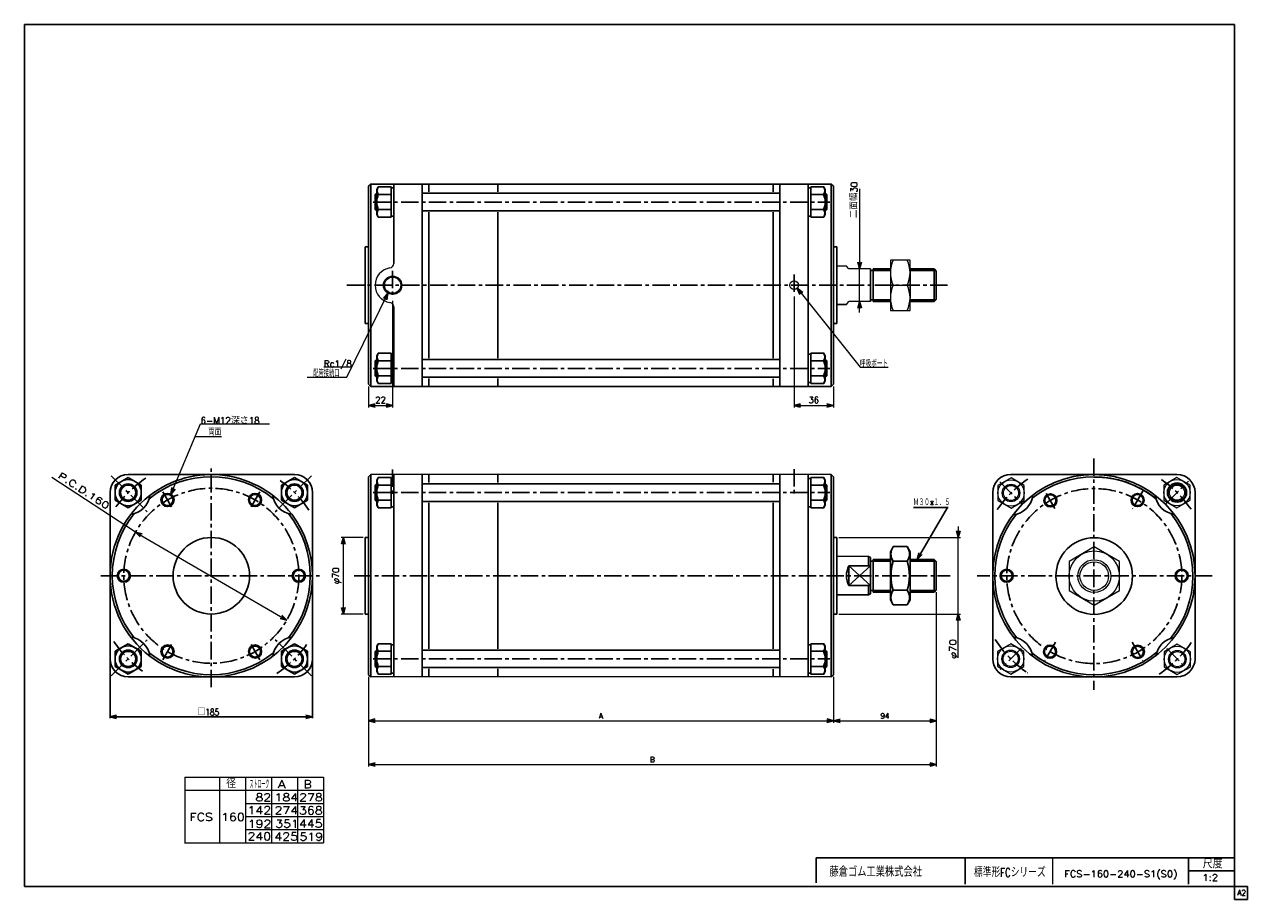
# Model space of a CAD drawing. Header units: millimetres. Extents: x -544 to 574, y -400 to 400.
import ezdxf
from ezdxf.enums import TextEntityAlignment as Align

# ---------------------------------------------------------------- set-up
doc = ezdxf.new("R2010")
doc.units = ezdxf.units.MM
doc.header["$LTSCALE"] = 0.5
doc.linetypes.add('CENTER', pattern=[50.8, 31.75, -6.35, 6.35, -6.35])
doc.layers.add('ZUWAKU', color=7, linetype='Continuous')
doc.styles.add('FdaStyle0', font='txt.shx', dxfattribs={"width": 0.9375, "bigfont": 'bigfont'})
doc.dimstyles.new('DaDimRotatedStyle', dxfattribs={"dimtxt": 6, "dimasz": 6.000004, "dimexe": 2, "dimexo": 2, "dimgap": 2, "dimtad": 3, "dimdsep": 46, "dimtxsty": 'FdaStyle0', "dimblk1": 'OPEN30', "dimblk2": 'OPEN30', "dimsah": 1, "dimcen": 0.09, "dimclrd": 4, "dimclre": 4, "dimclrt": 4, "dimadec": 0, "dimazin": 2, "dimtfac": 1, "dimtdec": 4, "dimtmove": 0, "dimatfit": 0, "dimfxl": 1, "dimarcsym": 0})

# ---------------------------------------------------------------- blocks, each defined once
blk = doc.blocks.new('_OPEN30')
at = {"color": 0, "linetype": 'ByBlock', "lineweight": -2}
for p, q in [((-1, 0.267949), (0, 0)), ((0, 0), (-1, -0.267949)), ((0, 0), (-1, 0))]:
    blk.add_line(p, q, dxfattribs=at)
blk = doc.blocks.new('DC_GROUP_Φ160_1')
at = {"color": 4, "linetype": 'Continuous', "lineweight": 25}
for p, q in [((250.1, -77.4), (247.5, -82)), ((250.1, -77.4), (262.9, -77.4)), ((262.9, -77.4), (265.5, -82)), ((247.5, -126), (247.5, -82)), ((265.5, -126), (265.5, -82)), ((250.1, -90.7), (262.9, -90.7)), ((250.1, -117.3), (262.9, -117.3)), ((250.1, -130.6), (247.5, -126)), ((250.1, -130.6), (262.9, -130.6)), ((262.9, -130.6), (265.5, -126))]:
    blk.add_line(p, q, dxfattribs=at)
for centre, radius, start, end in [((259.8, -84.1), 11.8, 145.6111, 214.3889), ((253.2, -84.1), 11.8, 325.6111, 34.3889), ((292, -104), 43.9, 162.4111, 197.5889), ((221, -104), 43.9, 342.4111, 17.5889), ((259.8, -123.9), 11.8, 145.6111, 214.3889), ((253.2, -123.9), 11.8, 325.6111, 34.3889)]:
    blk.add_arc(centre, radius, start, end, dxfattribs=at)
blk = doc.blocks.new('DC_GROUP_Φ160_2')
at = {"color": 4, "linetype": 'Continuous', "lineweight": 25}
for radius in [6, 5.1]:
    blk.add_circle((513.8, -104), radius, dxfattribs=at)
blk = doc.blocks.new('DC_GROUP_Φ160_3')
at = {"color": 4, "linetype": 'Continuous', "lineweight": 25}
for radius in [6, 5.1]:
    blk.add_circle((473.7, -173.6), radius, dxfattribs=at)
blk = doc.blocks.new('DC_GROUP_Φ160_4')
at = {"color": 4, "linetype": 'Continuous', "lineweight": 25}
for radius in [6, 5.1]:
    blk.add_circle((393.5, -173.4), radius, dxfattribs=at)
blk = doc.blocks.new('DC_GROUP_Φ160_5')
at = {"color": 4, "linetype": 'Continuous', "lineweight": 25}
for radius in [6, 5.1]:
    blk.add_circle((353.8, -104), radius, dxfattribs=at)
blk = doc.blocks.new('DC_GROUP_Φ160_6')
at = {"color": 4, "linetype": 'Continuous', "lineweight": 25}
for radius in [6, 5.1]:
    blk.add_circle((393.8, -35.1), radius, dxfattribs=at)
blk = doc.blocks.new('DC_GROUP_Φ160_7')
at = {"color": 4, "linetype": 'Continuous', "lineweight": 25}
for radius in [6, 5.1]:
    blk.add_circle((473.5, -34.8), radius, dxfattribs=at)
blk = doc.blocks.new('DC_GROUP_Φ160_8')
at = {"color": 4, "linetype": 'Continuous', "lineweight": 13}
for p, q in [((357.8, -14.5), (345.8, -21.4)), ((345.8, -21.4), (345.8, -35.2)), ((369.8, -21.4), (357.8, -14.5)), ((369.8, -35.2), (369.8, -21.4)), ((345.8, -35.2), (357.8, -42.2)), ((357.8, -42.2), (369.8, -35.2))]:
    blk.add_line(p, q, dxfattribs=at)
for radius in [12, 8, 6.92]:
    blk.add_circle((357.8, -28.3), radius, dxfattribs=at)
blk = doc.blocks.new('DC_GROUP_Φ160_9')
at = {"color": 4, "linetype": 'Continuous', "lineweight": 13}
for p, q in [((509.5, -14.2), (497.5, -21.1)), ((497.5, -21.1), (497.5, -35)), ((521.5, -21.1), (509.5, -14.2)), ((521.5, -35), (521.5, -21.1)), ((497.5, -35), (509.5, -41.9)), ((509.5, -41.9), (521.5, -35))]:
    blk.add_line(p, q, dxfattribs=at)
for radius in [12, 8, 6.92]:
    blk.add_circle((509.5, -28), radius, dxfattribs=at)
blk = doc.blocks.new('DC_GROUP_Φ160_10')
at = {"color": 4, "linetype": 'Continuous', "lineweight": 13}
for p, q in [((509.8, -166.5), (497.8, -173.4)), ((521.8, -173.4), (509.8, -166.5)), ((497.8, -173.4), (497.8, -187.2)), ((521.8, -187.2), (521.8, -173.4)), ((497.8, -187.2), (509.8, -194.2)), ((509.8, -194.2), (521.8, -187.2))]:
    blk.add_line(p, q, dxfattribs=at)
for radius in [12, 8, 6.92]:
    blk.add_circle((509.8, -180.3), radius, dxfattribs=at)
blk = doc.blocks.new('DC_GROUP_Φ160_11')
at = {"color": 4, "linetype": 'Continuous', "lineweight": 13}
for p, q in [((357.5, -166.2), (345.5, -173.1)), ((369.5, -173.1), (357.5, -166.2)), ((345.5, -173.1), (345.5, -187)), ((369.5, -187), (369.5, -173.1)), ((345.5, -187), (357.5, -193.9)), ((357.5, -193.9), (369.5, -187))]:
    blk.add_line(p, q, dxfattribs=at)
for radius in [12, 8, 6.92]:
    blk.add_circle((357.5, -180), radius, dxfattribs=at)
blk = doc.blocks.new('DC_GROUP_Φ160_12')
at = {"color": 4, "linetype": 'Continuous', "lineweight": 13}
for p, q in [((265.5, 184.6), (247.5, 184.6)), ((247.5, 184.6), (247.5, 138.6)), ((265.5, 138.6), (265.5, 184.6)), ((250.1, 161.6), (262.9, 161.6)), ((247.5, 138.6), (265.5, 138.6))]:
    blk.add_line(p, q, dxfattribs=at)
for centre, start, end in [((273.9, 173.1), 154.1759, 205.8241), ((239.1, 173.1), 334.1759, 25.8241), ((273.9, 150.1), 154.1759, 205.8241), ((239.1, 150.1), 334.1759, 25.8241)]:
    blk.add_arc(centre, 26.4, start, end, dxfattribs=at)
blk = doc.blocks.new('DC_GROUP_Φ160_13')
at = {"color": 4, "linetype": 'Continuous', "lineweight": 13}
for p, q in [((433.9, -77.7), (410.9, -91)), ((456.9, -91), (433.9, -77.7)), ((410.9, -91), (410.9, -117.6)), ((456.9, -117.6), (456.9, -91)), ((410.9, -117.6), (433.9, -130.8)), ((433.9, -130.8), (456.9, -117.6))]:
    blk.add_line(p, q, dxfattribs=at)
for radius in [23, 15, 13.1]:
    blk.add_circle((433.9, -104.3), radius, dxfattribs=at)
blk = doc.blocks.new('*D14')
at = {"color": 4, "linetype": 'Continuous', "lineweight": 13}
for p, q in [((-234.5, -69), (-254.5, -69)), ((-252.5, -139), (-252.5, -69)), ((-234.5, -139), (-254.5, -139))]:
    blk.add_line(p, q, dxfattribs=at)
at = {"color": 4, "xscale": 6.000005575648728, "yscale": 5.999978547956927}
for p, rotation in [((-252.5, -69), 90), ((-252.5, -139), 270)]:
    blk.add_blockref('_OPEN30', p, dxfattribs=dict(at, rotation=rotation))
at = {"color": 4, "insert": (-254.5, -104), "char_height": 6, "width": 30, "attachment_point": 8, "rotation": 90, "style": 'FdaStyle0'}
blk.add_mtext('\\T1.00;φ70', dxfattribs=at)
blk = doc.blocks.new('DC_GROUP_Φ160_14')
at = {"color": 4, "linetype": 'Continuous', "lineweight": 13}
for p, q in [((309.6, -59), (309.6, -69)), ((200.5, -69), (282.6, -69)), ((284.6, -69), (311.6, -69)), ((309.6, -139), (309.6, -69)), ((200.5, -139), (311.6, -139)), ((309.6, -179), (309.6, -139))]:
    blk.add_line(p, q, dxfattribs=at)
at = {"color": 4, "xscale": 6.000005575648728, "yscale": 5.999978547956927}
for p, rotation in [((309.6, -69), 270), ((309.6, -139), 90)]:
    blk.add_blockref('_OPEN30', p, dxfattribs=dict(at, rotation=rotation))
at = {"color": 4, "style": 'FdaStyle0', "width": 0.9375}
blk.add_text('φ70', height=6, rotation=90, dxfattribs=at).set_placement((307.6, -180), (307.6, -162), align=Align.FIT)
blk = doc.blocks.new('DA_IMAGEDIMGROUP_1')
at = {"color": 4, "linetype": 'Continuous', "lineweight": 13}
for p, q in [((219.4, 249.8), (219.4, 176.6)), ((219.4, 146.6), (219.4, 176.6)), ((219.4, 136.6), (219.4, 146.6))]:
    blk.add_line(p, q, dxfattribs=at)
at = {"color": 4, "xscale": 6.000005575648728, "yscale": 5.999978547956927}
for p, rotation in [((219.4, 176.6), 270), ((219.4, 146.6), 90)]:
    blk.add_blockref('_OPEN30', p, dxfattribs=dict(at, rotation=rotation))
at = {"color": 4, "insert": (217.4, 222.8), "char_height": 6, "width": 37.5, "attachment_point": 7, "rotation": 90, "style": 'FdaStyle0'}
blk.add_mtext('\\T1.00;二面幅30', dxfattribs=at)
blk = doc.blocks.new('DC_GROUP_Φ160_15')
at = {"color": 4, "linetype": 'Continuous', "lineweight": 13}
for p, q in [((-410.1, -29.6), (-383, 34.9)), ((-383, 34.9), (-320, 34.9))]:
    blk.add_line(p, q, dxfattribs=at)
at = {"color": 4, "xscale": 6.000005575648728, "yscale": 5.999978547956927, "rotation": 247.196521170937}
blk.add_blockref('_OPEN30', (-410.1, -29.6), dxfattribs=at)
at = {"color": 4, "style": 'FdaStyle0', "width": 0.957447}
blk.add_text('6-M12深さ18', height=6, dxfattribs=at).set_placement((-383, 34.9), (-329, 34.9), align=Align.FIT)
blk = doc.blocks.new('*D18')
at = {"color": 4, "linetype": 'Continuous', "lineweight": 13}
for p, q in [((-229.5, -196.5), (-229.5, -238.5)), ((195.5, -196.5), (195.5, -238.5)), ((-229.5, -236.5), (195.5, -236.5))]:
    blk.add_line(p, q, dxfattribs=at)
at = {"color": 4, "xscale": 6.000005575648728, "yscale": 5.999978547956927}
for p, rotation in [((-229.5, -236.5), 180), ((195.5, -236.5), 360)]:
    blk.add_blockref('_OPEN30', p, dxfattribs=dict(at, rotation=rotation))
at = {"color": 4, "insert": (-17, -234.5), "char_height": 5, "width": 12.5, "attachment_point": 8, "style": 'FdaStyle0'}
blk.add_mtext('\\T1.00;A', dxfattribs=at)
blk = doc.blocks.new('*D19')
at = {"color": 4, "linetype": 'Continuous', "lineweight": 13}
for p, q in [((289.5, -119), (289.5, -278.5)), ((-229.5, -196.5), (-229.5, -278.5)), ((-229.5, -276.5), (289.5, -276.5))]:
    blk.add_line(p, q, dxfattribs=at)
at = {"color": 4, "xscale": 6.000005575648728, "yscale": 5.999978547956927}
for p, rotation in [((-229.5, -276.5), 180), ((289.5, -276.5), 360)]:
    blk.add_blockref('_OPEN30', p, dxfattribs=dict(at, rotation=rotation))
at = {"color": 4, "insert": (30, -274.5), "char_height": 5, "width": 12.5, "attachment_point": 8, "style": 'FdaStyle0'}
blk.add_mtext('\\T1.00;B', dxfattribs=at)
blk = doc.blocks.new('*D20')
at = {"color": 4, "linetype": 'Continuous', "lineweight": 13}
for p, q in [((289.5, -119), (289.5, -238.6)), ((195.5, -196.5), (195.5, -238.6)), ((195.5, -236.6), (289.5, -236.6))]:
    blk.add_line(p, q, dxfattribs=at)
at = {"color": 4, "xscale": 6.000005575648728, "yscale": 5.999978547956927}
for p, rotation in [((195.5, -236.6), 180), ((289.5, -236.6), 360)]:
    blk.add_blockref('_OPEN30', p, dxfattribs=dict(at, rotation=rotation))
at = {"color": 4, "insert": (242.5, -234.6), "char_height": 5, "width": 18.75, "attachment_point": 8, "style": 'FdaStyle0'}
blk.add_mtext('\\T1.00;94', dxfattribs=at)
blk = doc.blocks.new('*D21')
at = {"color": 4, "linetype": 'Continuous', "lineweight": 13}
for p, q in [((-207.5, 147.4), (-207.5, 49.7)), ((-229.5, 69.1), (-229.5, 49.7)), ((-229.5, 51.7), (-207.5, 51.7))]:
    blk.add_line(p, q, dxfattribs=at)
at = {"color": 4, "xscale": 6.000005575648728, "yscale": 5.999978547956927}
for p, rotation in [((-229.5, 51.7), 180), ((-207.5, 51.7), 360)]:
    blk.add_blockref('_OPEN30', p, dxfattribs=dict(at, rotation=rotation))
at = {"color": 4, "insert": (-218.5, 53.7), "char_height": 6, "width": 19.5, "attachment_point": 8, "style": 'FdaStyle0'}
blk.add_mtext('\\T1.00;22', dxfattribs=at)
blk = doc.blocks.new('*D22')
at = {"color": 4, "linetype": 'Continuous', "lineweight": 13}
for p, q in [((159.5, 151.3), (159.5, 49.7)), ((195.5, 69.1), (195.5, 49.7)), ((159.5, 51.7), (195.5, 51.7))]:
    blk.add_line(p, q, dxfattribs=at)
at = {"color": 4, "xscale": 6.000005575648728, "yscale": 5.999978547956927}
for p, rotation in [((159.5, 51.7), 180), ((195.5, 51.7), 360)]:
    blk.add_blockref('_OPEN30', p, dxfattribs=dict(at, rotation=rotation))
at = {"color": 4, "insert": (177.5, 53.7), "char_height": 6, "width": 19.5, "attachment_point": 8, "style": 'FdaStyle0'}
blk.add_mtext('\\T1.00;36', dxfattribs=at)
blk = doc.blocks.new('DC_GROUP_Φ160_16')
at = {"color": 4, "linetype": 'Continuous', "lineweight": 13}
for p, q in [((162.4, 158.8), (219.8, 86.8)), ((219.8, 86.8), (245.4, 86.8))]:
    blk.add_line(p, q, dxfattribs=at)
at = {"color": 4, "xscale": 6.000005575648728, "yscale": 5.999978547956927, "rotation": 128.5427495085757}
blk.add_blockref('_OPEN30', (162.4, 158.8), dxfattribs=at)
at = {"color": 4, "style": 'FdaStyle0', "width": 0.680851}
blk.add_text('呼吸ポート', height=6, dxfattribs=at).set_placement((219.8, 86.8), (245.4, 86.8), align=Align.FIT)
blk = doc.blocks.new('DC_GROUP_Φ160_17')
at = {"color": 4, "linetype": 'Continuous', "lineweight": 13}
for p, q in [((-211.7, 154.3), (-249.5, 77.2)), ((-244.8, 86.8), (-270.4, 86.8))]:
    blk.add_line(p, q, dxfattribs=at)
at = {"color": 4, "xscale": 6.000005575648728, "yscale": 5.999978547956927, "rotation": 63.88957884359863}
blk.add_blockref('_OPEN30', (-211.7, 154.3), dxfattribs=at)
at = {"color": 4, "style": 'FdaStyle0', "width": 0.810127}
blk.add_text('Rc1/8', height=6, dxfattribs=at).set_placement((-270.4, 86.8), (-244.8, 86.8), align=Align.FIT)

msp = doc.modelspace()

# ---------------------------------------------------------------- linework, layer by layer
at = {"color": 4, "linetype": 'Continuous', "lineweight": 25}
for p, q in [((-229.496, 252.126), (-227.496, 254.126)), ((-229.496, 161.612), (-229.496, 252.126)), ((-227.496, 161.612), (-227.496, 254.126)), ((-227.496, 254.126), (193.504, 254.126)), ((-220.535, 251.483), (-221.896, 249.126)), ((-221.896, 226.126), (-221.896, 249.126)), ((-208.896, 251.483), (-220.535, 251.483)), ((-208.896, 223.77), (-208.896, 251.483)), ((-208.896, 223.77), (-208.896, 251.483)), ((-208.896, 250.626), (-206.496, 250.626)), ((-206.496, 181.386), (-206.496, 254.126)), ((-180.496, 161.612), (-180.496, 254.126)), ((-174.496, 254.126), (-174.496, 246.837)), ((-111.296, 246.837), (-111.296, 254.126)), ((140.504, 247.083), (140.504, 254.126)), ((146.504, 161.612), (146.504, 254.126)), ((172.504, 161.612), (172.504, 254.126)), ((174.904, 250.626), (172.504, 250.626)), ((174.904, 251.483), (174.904, 223.77)), ((174.904, 251.483), (186.544, 251.483)), ((174.904, 251.483), (174.904, 223.77)), ((186.544, 251.483), (187.904, 249.126)), ((187.904, 249.126), (187.904, 226.126)), ((195.504, 252.126), (193.504, 254.126)), ((193.504, 161.612), (193.504, 254.126)), ((195.504, 161.612), (195.504, 252.126)), ((-222.296, 245.626), (-223.496, 244.426)), ((-223.496, 230.826), (-223.496, 244.426)), ((-221.896, 244.426), (-223.496, 244.426)), ((-221.896, 245.626), (-222.296, 245.626)), ((-222.296, 229.626), (-222.296, 245.626)), ((-208.896, 244.555), (-220.535, 244.555)), ((-180.496, 245.626), (146.504, 245.626)), ((174.904, 244.555), (186.544, 244.555)), ((188.304, 245.626), (187.904, 245.626)), ((187.904, 244.426), (189.504, 244.426)), ((188.304, 245.626), (189.504, 244.426)), ((188.304, 245.626), (188.304, 229.626)), ((189.504, 244.426), (189.504, 230.826)), ((-222.296, 229.626), (-223.496, 230.826)), ((-221.896, 230.826), (-223.496, 230.826)), ((-222.296, 229.626), (-221.896, 229.626)), ((-220.535, 223.77), (-221.896, 226.126)), ((-208.896, 230.698), (-220.535, 230.698)), ((-208.896, 223.77), (-220.535, 223.77)), ((-208.896, 224.626), (-206.496, 224.626)), ((-180.496, 229.626), (146.504, 229.626)), ((-174.496, 228.425), (-174.496, 161.612)), ((-111.296, 161.612), (-111.296, 228.425)), ((140.504, 161.612), (140.504, 228.371)), ((174.904, 224.626), (172.504, 224.626)), ((174.904, 230.698), (186.544, 230.698)), ((174.904, 223.77), (186.544, 223.77)), ((186.544, 223.77), (187.904, 226.126)), ((187.904, 230.826), (189.504, 230.826)), ((187.904, 229.626), (188.304, 229.626)), ((188.304, 229.626), (189.504, 230.826)), ((-232.496, 196.612), (-232.496, 126.612)), ((-232.496, 126.612), (-232.496, 196.612)), ((-232.496, 196.612), (-229.496, 196.612)), ((198.504, 196.612), (195.504, 196.612)), ((198.504, 161.612), (198.504, 196.612)), ((229.504, 176.612), (229.504, 146.612)), ((229.504, 175.012), (231.754, 175.012)), ((231.754, 176.612), (247.504, 176.612)), ((231.754, 176.612), (231.754, 146.612)), ((231.754, 175.012), (247.504, 175.012)), ((265.504, 176.612), (287.504, 176.612)), ((265.504, 175.012), (289.104, 175.012)), ((289.504, 174.612), (287.504, 176.612)), ((287.504, 176.612), (287.504, 146.612)), ((289.504, 174.612), (289.504, 148.612)), ((-229.496, 161.612), (-229.496, 71.098)), ((-227.496, 161.612), (-227.496, 69.098)), ((-180.496, 161.612), (-180.496, 69.098)), ((-174.496, 94.8), (-174.496, 161.612)), ((-111.296, 161.612), (-111.296, 94.8)), ((140.504, 161.612), (140.504, 94.854)), ((146.504, 161.612), (146.504, 69.098)), ((172.504, 161.612), (172.504, 69.098)), ((193.504, 161.612), (193.504, 69.098)), ((195.504, 161.612), (195.504, 71.098)), ((198.504, 161.612), (198.504, 126.612)), ((229.504, 148.212), (231.754, 148.212)), ((231.754, 148.212), (247.504, 148.212)), ((231.754, 146.612), (247.504, 146.612)), ((265.504, 148.212), (289.104, 148.212)), ((265.504, 146.612), (287.504, 146.612)), ((289.504, 148.612), (287.504, 146.612)), ((-206.496, 141.839), (-206.496, 69.098)), ((198.504, 144.097), (207.365, 144.097)), ((-232.496, 126.612), (-229.496, 126.612)), ((198.504, 126.612), (195.504, 126.612)), ((-222.296, 93.598), (-223.496, 92.398)), ((-223.496, 92.398), (-223.496, 78.798)), ((-221.896, 92.398), (-223.496, 92.398)), ((-222.296, 93.598), (-221.896, 93.598)), ((-222.296, 93.598), (-222.296, 77.598)), ((-220.535, 99.455), (-221.896, 97.098)), ((-221.896, 97.098), (-221.896, 74.098)), ((-208.896, 99.455), (-220.535, 99.455)), ((-208.896, 92.527), (-220.535, 92.527)), ((-208.896, 99.455), (-208.896, 71.742)), ((-208.896, 99.455), (-208.896, 71.742)), ((-208.896, 98.598), (-206.496, 98.598)), ((-180.496, 93.598), (146.504, 93.598)), ((174.904, 98.598), (172.504, 98.598)), ((174.904, 71.742), (174.904, 99.455)), ((174.904, 99.455), (186.544, 99.455)), ((174.904, 71.742), (174.904, 99.455)), ((174.904, 92.527), (186.544, 92.527)), ((186.544, 99.455), (187.904, 97.098)), ((187.904, 74.098), (187.904, 97.098)), ((187.904, 93.598), (188.304, 93.598)), ((187.904, 92.398), (189.504, 92.398)), ((188.304, 93.598), (189.504, 92.398)), ((188.304, 77.598), (188.304, 93.598)), ((189.504, 78.798), (189.504, 92.398)), ((-222.296, 77.598), (-223.496, 78.798)), ((-221.896, 78.798), (-223.496, 78.798)), ((-208.896, 78.67), (-220.535, 78.67)), ((174.904, 78.67), (186.544, 78.67)), ((187.904, 78.798), (189.504, 78.798)), ((188.304, 77.598), (189.504, 78.798)), ((-229.496, 71.098), (-227.496, 69.098)), ((-227.496, 69.098), (193.504, 69.098)), ((-221.896, 77.598), (-222.296, 77.598)), ((-220.535, 71.742), (-221.896, 74.098)), ((-208.896, 71.742), (-220.535, 71.742)), ((-208.896, 72.598), (-206.496, 72.598)), ((-180.496, 77.598), (146.504, 77.598)), ((-174.496, 69.098), (-174.496, 76.388)), ((-111.296, 76.388), (-111.296, 69.098)), ((140.504, 76.142), (140.504, 69.098)), ((174.904, 72.598), (172.504, 72.598)), ((174.904, 71.742), (186.544, 71.742)), ((186.544, 71.742), (187.904, 74.098)), ((188.304, 77.598), (187.904, 77.598)), ((195.504, 71.098), (193.504, 69.098)), ((-461.223, -21.054), (-449.223, -14.126)), ((-461.223, -34.911), (-461.223, -21.054)), ((-449.223, -11.496), (-297.195, -11.496)), ((-449.223, -14.126), (-437.223, -21.054)), ((-437.223, -21.054), (-437.223, -34.911)), ((-309.195, -21.054), (-297.195, -14.126)), ((-309.195, -34.911), (-309.195, -21.054)), ((-297.195, -14.126), (-285.195, -21.054)), ((-285.195, -21.054), (-285.195, -34.911)), ((-229.496, -13.496), (-227.496, -11.496)), ((-229.496, -103.996), (-229.496, -13.482)), ((-227.496, -103.996), (-227.496, -11.496)), ((-222.296, -19.982), (-223.496, -21.182)), ((-223.496, -34.782), (-223.496, -21.182)), ((-221.896, -21.182), (-223.496, -21.182)), ((-221.896, -19.982), (-222.296, -19.982)), ((-222.296, -35.982), (-222.296, -19.982)), ((-220.535, -14.126), (-221.896, -16.482)), ((-221.896, -39.482), (-221.896, -16.482)), ((-208.896, -14.126), (-220.535, -14.126)), ((-208.896, -21.054), (-220.535, -21.054)), ((-208.896, -41.839), (-208.896, -14.126)), ((-208.896, -41.839), (-208.896, -14.126)), ((-208.896, -14.982), (-206.496, -14.982)), ((-206.496, -103.996), (-206.496, -11.482)), ((-180.496, -103.996), (-180.496, -11.482)), ((-180.496, -19.982), (146.504, -19.982)), ((-174.496, -11.482), (-174.496, -18.772)), ((-111.296, -18.772), (-111.296, -11.482)), ((140.504, -18.526), (140.504, -11.482)), ((146.504, -103.996), (146.504, -11.482)), ((172.504, -103.996), (172.504, -11.482)), ((174.904, -14.982), (172.504, -14.982)), ((174.904, -14.126), (174.904, -41.839)), ((174.904, -14.126), (186.544, -14.126)), ((174.904, -14.126), (174.904, -41.839)), ((174.904, -21.054), (186.544, -21.054)), ((186.544, -14.126), (187.904, -16.482)), ((187.904, -16.482), (187.904, -39.482)), ((188.304, -19.982), (187.904, -19.982)), ((187.904, -21.182), (189.504, -21.182)), ((188.304, -19.982), (189.504, -21.182)), ((188.304, -19.982), (188.304, -35.982)), ((189.504, -21.182), (189.504, -34.782)), ((195.504, -13.496), (193.504, -11.496)), ((193.504, -103.996), (193.504, -11.496)), ((195.504, -103.996), (195.504, -13.496)), ((357.544, -11.496), (509.544, -11.496)), ((-465.709, -180.01), (-465.709, -27.303)), ((-280.709, -27.982), (-280.709, -180.01)), ((341.044, -27.996), (341.044, -179.996)), ((526.044, -27.996), (526.044, -179.996)), ((-449.223, -41.839), (-461.223, -34.911)), ((-437.223, -34.911), (-449.223, -41.839)), ((-297.195, -41.839), (-309.195, -34.911)), ((-285.195, -34.911), (-297.195, -41.839)), ((-222.296, -35.982), (-223.496, -34.782)), ((-221.896, -34.782), (-223.496, -34.782)), ((-222.296, -35.982), (-221.896, -35.982)), ((-220.535, -41.839), (-221.896, -39.482)), ((-208.896, -34.911), (-220.535, -34.911)), ((-208.896, -41.839), (-220.535, -41.839)), ((-208.896, -40.982), (-206.496, -40.982)), ((-180.496, -35.982), (146.504, -35.982)), ((-174.496, -37.184), (-174.496, -103.996)), ((-111.296, -103.996), (-111.296, -37.184)), ((140.504, -103.996), (140.504, -37.238)), ((174.904, -40.982), (172.504, -40.982)), ((174.904, -34.911), (186.544, -34.911)), ((174.904, -41.839), (186.544, -41.839)), ((186.544, -41.839), (187.904, -39.482)), ((187.904, -34.782), (189.504, -34.782)), ((187.904, -35.982), (188.304, -35.982)), ((188.304, -35.982), (189.504, -34.782)), ((268.549, -41.463), (300.268, -41.463)), ((272.049, -88.996), (299.737, -41.463)), ((-232.496, -138.996), (-232.496, -68.996)), ((-232.496, -68.996), (-229.496, -68.996)), ((198.504, -68.996), (195.504, -68.996)), ((198.504, -103.996), (198.504, -68.996)), ((227.504, -86.512), (227.504, -94.996)), ((227.504, -86.512), (229.504, -87.444)), ((229.504, -87.444), (229.504, -120.579)), ((231.754, -88.996), (247.504, -88.996)), ((231.754, -88.996), (231.754, -118.996)), ((265.504, -88.996), (287.504, -88.996)), ((289.404, -90.896), (287.504, -88.996)), ((287.504, -88.996), (287.504, -118.996)), ((209.504, -94.996), (209.504, -112.996)), ((209.504, -94.996), (229.504, -94.996)), ((209.504, -94.996), (229.504, -112.996)), ((229.504, -94.996), (209.504, -112.996)), ((229.504, -90.596), (231.754, -90.596)), ((231.754, -90.596), (247.504, -90.596)), ((265.504, -90.596), (289.104, -90.596)), ((289.504, -90.896), (289.504, -116.996)), ((433.544, -104.021), (433.544, -99.021)), ((-232.496, -103.996), (-232.496, -138.996)), ((-229.496, -103.996), (-229.496, -194.51)), ((-227.496, -103.996), (-227.496, -196.496)), ((-206.496, -103.996), (-206.496, -196.51)), ((-180.496, -103.996), (-180.496, -196.51)), ((-174.496, -170.809), (-174.496, -103.996)), ((-111.296, -103.996), (-111.296, -170.809)), ((140.504, -103.996), (140.504, -170.755)), ((146.504, -103.996), (146.504, -196.51)), ((172.504, -103.996), (172.504, -196.496)), ((193.504, -103.996), (193.504, -196.496)), ((195.504, -103.996), (195.504, -194.496)), ((198.504, -103.996), (198.504, -138.996)), ((198.504, -121.512), (227.504, -121.512)), ((229.504, -112.996), (209.504, -112.996)), ((227.504, -112.996), (227.504, -121.512)), ((227.504, -121.512), (229.504, -120.579)), ((229.504, -117.396), (231.754, -117.396)), ((231.754, -117.396), (247.504, -117.396)), ((231.754, -118.996), (247.504, -118.996)), ((265.504, -117.396), (289.104, -117.396)), ((265.504, -118.996), (287.504, -118.996)), ((289.504, -116.996), (287.504, -118.996)), ((-232.496, -138.996), (-229.496, -138.996)), ((198.504, -138.996), (195.504, -138.996)), ((-461.223, -173.082), (-449.223, -166.154)), ((-449.223, -166.154), (-437.223, -173.082)), ((-309.195, -173.082), (-297.195, -166.154)), ((-297.195, -166.154), (-285.195, -173.082)), ((-220.535, -166.154), (-221.896, -168.51)), ((-208.896, -166.154), (-220.535, -166.154)), ((-208.896, -166.154), (-208.896, -193.867)), ((-208.896, -166.154), (-208.896, -193.867)), ((-208.896, -167.01), (-206.496, -167.01)), ((174.904, -167.01), (172.504, -167.01)), ((174.904, -193.867), (174.904, -166.154)), ((174.904, -166.154), (186.544, -166.154)), ((174.904, -193.867), (174.904, -166.154)), ((186.544, -166.154), (187.904, -168.51)), ((-461.223, -186.939), (-461.223, -173.082)), ((-437.223, -173.082), (-437.223, -186.939)), ((-309.195, -186.939), (-309.195, -173.082)), ((-285.195, -173.082), (-285.195, -186.939)), ((-222.296, -172.01), (-223.496, -173.21)), ((-223.496, -173.21), (-223.496, -186.81)), ((-221.896, -173.21), (-223.496, -173.21)), ((-222.296, -172.01), (-221.896, -172.01)), ((-222.296, -172.01), (-222.296, -188.01)), ((-221.896, -168.51), (-221.896, -191.51)), ((-208.896, -173.082), (-220.535, -173.082)), ((-180.496, -172.01), (146.504, -172.01)), ((174.904, -173.082), (186.544, -173.082)), ((187.904, -191.51), (187.904, -168.51)), ((187.904, -172.01), (188.304, -172.01)), ((187.904, -173.21), (189.504, -173.21)), ((188.304, -172.01), (189.504, -173.21)), ((188.304, -188.01), (188.304, -172.01)), ((189.504, -186.81), (189.504, -173.21)), ((-465.723, -181.21), (-465.723, -234.11)), ((-449.223, -193.867), (-461.223, -186.939)), ((-437.223, -186.939), (-449.223, -193.867)), ((-297.195, -193.867), (-309.195, -186.939)), ((-285.195, -186.939), (-297.195, -193.867)), ((-280.695, -181.21), (-280.695, -234.11)), ((-222.296, -188.01), (-223.496, -186.81)), ((-221.896, -186.81), (-223.496, -186.81)), ((-221.896, -188.01), (-222.296, -188.01)), ((-208.896, -186.939), (-220.535, -186.939)), ((-180.496, -188.01), (146.504, -188.01)), ((-174.496, -196.51), (-174.496, -189.221)), ((-111.296, -189.221), (-111.296, -196.51)), ((140.504, -189.467), (140.504, -196.51)), ((174.904, -186.939), (186.544, -186.939)), ((187.904, -186.81), (189.504, -186.81)), ((188.304, -188.01), (187.904, -188.01)), ((188.304, -188.01), (189.504, -186.81)), ((-297.195, -196.496), (-449.223, -196.496)), ((-229.496, -194.51), (-227.503, -196.503)), ((-220.535, -193.867), (-221.896, -191.51)), ((-208.896, -193.867), (-220.535, -193.867)), ((-208.896, -193.01), (-206.496, -193.01)), ((174.904, -193.01), (172.504, -193.01)), ((174.904, -193.867), (186.544, -193.867)), ((186.544, -193.867), (187.904, -191.51)), ((195.504, -194.496), (193.504, -196.496)), ((357.544, -196.496), (509.544, -196.496)), ((-465.723, -232.91), (-280.695, -232.91))]:
    msp.add_line(p, q, dxfattribs=at)
at = {"color": 4, "linetype": 'CENTER', "lineweight": 25}
for p, q in [((-225.14, 237.626), (192.071, 237.626)), ((-207.496, 174.897), (-207.496, 149.419)), ((159.504, 171.502), (159.504, 153.348)), ((-249.437, 161.612), (300.49, 161.612)), ((-225.14, 85.598), (192.071, 85.598)), ((433.544, 3.178), (433.544, -208.41)), ((-373.209, -205.829), (-373.209, -3.071)), ((-207.496, -6.936), (-207.496, -31.467)), ((159.504, -6.432), (159.504, -29.595)), ((-464.696, -12.51), (-431.719, -45.487)), ((-281.722, -12.51), (-314.699, -45.487)), ((347.597, -18.066), (367.723, -38.192)), ((499.66, -37.868), (520.094, -17.433)), ((-417.5, -27.282), (-408.05, -43.65)), ((-328.918, -27.282), (-338.368, -43.65)), ((-225.14, -27.982), (192.071, -27.982)), ((397.98, -42.431), (389.085, -27.024)), ((478.587, -25.99), (468.912, -42.748)), ((-474.273, -103.996), (-272.329, -103.996)), ((-242.672, -103.996), (302.196, -103.996)), ((541.602, -103.996), (326.924, -103.996)), ((-464.696, -195.483), (-431.719, -162.506)), ((-417.5, -180.711), (-408.05, -164.343)), ((-328.918, -180.711), (-338.368, -164.343)), ((-281.722, -195.483), (-314.699, -162.506)), ((398.541, -164.634), (388.773, -181.552)), ((468.546, -164.634), (478.314, -181.552)), ((366.937, -170.619), (347.904, -189.653)), ((366.937, -170.619), (347.904, -189.653)), ((500.15, -170.619), (519.184, -189.653)), ((-225.14, -180.01), (192.071, -180.01))]:
    msp.add_line(p, q, dxfattribs=at)
at = {"color": 4, "linetype": 'Continuous', "lineweight": 13}
for p, q in [((207.365, 179.097), (198.504, 179.097)), ((209.504, 176.612), (207.365, 179.097)), ((229.504, 176.612), (209.504, 176.612)), ((231.754, 176.612), (247.504, 176.612)), ((265.504, 176.612), (287.504, 176.612)), ((265.504, 175.097), (265.504, 149.697)), ((207.365, 144.097), (209.504, 146.612)), ((229.504, 146.612), (209.504, 146.612)), ((231.754, 146.612), (247.504, 146.612)), ((265.504, 146.612), (287.504, 146.612)), ((-249.46, 77.172), (-285.644, 77.172)), ((-363.858, 22.948), (-388.07, 22.948)), ((-442.547, -64.094), (-518.978, -14.181)), ((193.504, -11.496), (-227.496, -11.496)), ((-442.547, -64.094), (-304.265, -144.576)), ((227.504, -86.512), (198.504, -86.512)), ((247.504, -88.996), (231.754, -88.996)), ((287.504, -88.996), (265.504, -88.996)), ((247.504, -118.996), (231.754, -118.996)), ((287.504, -118.996), (265.504, -118.996)), ((193.504, -196.496), (-227.496, -196.496)), ((-397.269, -288.072), (-270.537, -288.072)), ((-397.269, -288.072), (-397.269, -348.072)), ((-365.566, -288.072), (-365.566, -348.072)), ((-341.809, -288.072), (-341.809, -348.072)), ((-318.051, -288.072), (-318.051, -348.072)), ((-294.294, -288.072), (-294.294, -348.072)), ((-270.537, -288.072), (-270.537, -348.072)), ((-397.269, -300.072), (-270.537, -300.072)), ((-341.809, -312.072), (-270.537, -312.072)), ((-341.752, -324.072), (-270.537, -324.072)), ((-341.809, -336.072), (-270.537, -336.072)), ((-397.678, -348.072), (-270.537, -348.072))]:
    msp.add_line(p, q, dxfattribs=at)
for centre, radius in [((-207.496, 161.612), 8.434), ((-207.496, 161.612), 7.389), ((159.504, 161.612), 4)]:
    msp.add_circle(centre, radius, dxfattribs=at)
at = {"color": 4, "linetype": 'Continuous', "lineweight": 25}
for centre, radius in [((-449.223, -27.982), 12), ((-449.223, -27.982), 8), ((-449.223, -27.982), 6.9), ((-297.195, -27.982), 12), ((-297.195, -27.982), 8), ((-297.195, -27.982), 6.9), ((433.542, -103.996), 92.5), ((509.524, -27.939), 8.75), ((-413.209, -34.714), 6), ((-413.209, -34.714), 5.05), ((-333.209, -34.714), 6), ((-333.209, -34.714), 5.05), ((-373.209, -103.996), 35), ((433.843, -104.277), 35), ((-453.209, -103.996), 6), ((-453.209, -103.996), 5.05), ((-293.209, -103.996), 6), ((-293.209, -103.996), 5.05), ((-413.209, -173.278), 6), ((-333.209, -173.278), 6), ((-449.223, -180.01), 12), ((-449.223, -180.01), 8), ((-449.223, -180.01), 6.9), ((-413.209, -173.278), 5.05), ((-333.209, -173.278), 5.05), ((-297.195, -180.01), 12), ((-297.195, -180.01), 8), ((-297.195, -180.01), 6.9)]:
    msp.add_circle(centre, radius, dxfattribs=at)
at = {"color": 4, "linetype": 'CENTER', "lineweight": 25}
for centre in [(-373.209, -103.996), (433.935, -104.277)]:
    msp.add_circle(centre, 80, dxfattribs=at)
at = {"color": 4, "linetype": 'Continuous', "lineweight": 25}
for centre, radius, start, end in [((-214.535, 248.019), 6.928, 150.000013, 209.999987), ((180.544, 248.019), 6.928, 330.000013, 29.999987), ((-203.575, 237.626), 18.321, 157.78075, 202.21925), ((169.583, 237.626), 18.321, 337.78075, 22.21925), ((-214.535, 227.234), 6.928, 150.000013, 209.999987), ((180.544, 227.234), 6.928, 330.626295, 29.999987), ((-203.575, 85.598), 18.321, 157.78075, 202.21925), ((-214.535, 95.991), 6.928, 150.000013, 209.999987), ((180.544, 95.991), 6.928, 330.000013, 29.999987), ((169.583, 85.598), 18.321, 337.78075, 22.21925), ((-214.535, 75.206), 6.928, 150.000013, 209.999987), ((180.544, 75.206), 6.928, 330.000013, 29.999987), ((-449.223, -27.982), 16.5, 90, 180), ((-373.209, -103.996), 90.5, 51.122972, 128.877028), ((-373.209, -103.996), 92.5, 37.393488, 127.393488), ((-297.195, -27.982), 16.5, 0, 90), ((-203.575, -27.982), 18.321, 157.78075, 202.21925), ((-214.535, -17.59), 6.928, 150.000013, 209.999987), ((180.544, -17.59), 6.928, 330.000013, 29.999987), ((169.583, -27.982), 18.321, 337.78075, 22.21925), ((357.544, -27.996), 16.5, 90, 180), ((433.542, -103.996), 90.5, 51.171346, 128.539093), ((433.843, -104.277), 90.5, 51.40379, 90.189261), ((433.843, -104.277), 92.5, 61.853934, 62.93905), ((509.544, -27.996), 16.5, 0, 90), ((-373.209, -103.996), 92.5, 127.393488, 232.606512), ((-449.223, -27.982), 20, 277.250758, 352.749242), ((-297.195, -27.982), 20, 187.250758, 262.749242), ((357.764, -28.314), 20, 275.708862, 354.363621), ((509.524, -28.031), 20, 187.182441, 263.243425), ((-214.535, -38.375), 6.928, 150.000013, 209.999987), ((180.544, -38.375), 6.928, 330.000013, 29.999987), ((-373.209, -103.996), 90.5, 141.122972, 218.877028), ((-373.209, -103.996), 90.5, 321.122972, 38.877028), ((-373.209, -103.996), 92.5, 322.606512, 37.393488), ((433.542, -103.996), 90.5, 141.53339, 218.759676), ((433.542, -103.996), 90.5, 320.618369, 38.816026), ((227.365, -103.996), 20, 153.256316, 206.743684), ((-449.223, -180.01), 20, 7.250758, 82.749242), ((-373.209, -103.996), 92.5, 232.606512, 322.606512), ((-297.195, -180.01), 20, 97.250758, 172.749242), ((-214.535, -169.618), 6.928, 150.000013, 209.999987), ((180.544, -169.618), 6.928, 330.000013, 29.999987), ((357.621, -179.925), 20, 6.59515, 82.971995), ((509.923, -180.355), 20, 99.313926, 170.703476), ((-373.209, -103.996), 90.5, 231.122972, 308.877028), ((-203.575, -180.01), 18.321, 157.78075, 202.21925), ((169.583, -180.01), 18.321, 337.78075, 22.21925), ((433.542, -103.996), 90.5, 231.246128, 309.399033), ((-449.223, -180.01), 16.5, 180, 270), ((-297.195, -180.01), 16.5, 270, 0), ((-214.535, -190.403), 6.928, 150.000013, 209.999987), ((180.544, -190.403), 6.928, 330.000013, 29.999987), ((357.544, -179.996), 16.5, 180, 270), ((509.544, -179.996), 16.5, 270, 0), ((509.923, -180.355), 8.25, 329.755737, 330.314444)]:
    msp.add_arc(centre, radius, start, end, dxfattribs=at)
at = {"color": 4, "linetype": 'Continuous', "lineweight": 13}
for centre, radius, start, end in [((-210.496, 181.386), 4, 278.626927, 0), ((-207.496, 161.612), 16, 98.626927, 261.373073), ((-210.496, 141.839), 4, 0, 81.373073)]:
    msp.add_arc(centre, radius, start, end, dxfattribs=at)
at = {"color": 4, "linetype": 'CENTER', "lineweight": 25}
for centre, start, end in [((-373.209, -103.996), 123.896345, 144.137408), ((-373.209, -103.996), 33.896345, 54.137408), ((433.843, -104.277), 124.367185, 145.588657), ((433.843, -104.277), 34.591806, 55.136529), ((433.843, -104.277), 36.02923, 36.238605), ((-373.209, -103.996), 213.896345, 234.137408), ((-373.209, -103.996), 303.896345, 324.137408), ((433.843, -104.277), 212.56636, 235.149179), ((433.843, -104.277), 303.539496, 327.042587), ((433.843, -104.277), 235.26996, 235.384552)]:
    msp.add_arc(centre, 107.5, start, end, dxfattribs=at)
at = {"layer": 'ZUWAKU', "color": 5, "linetype": 'Continuous', "lineweight": 25}
for p, q in [((562, 400), (-544, 400)), ((-544, -388), (-544, 400)), ((562, -400), (562, 400)), ((574, -388), (-544, -388)), ((574, -400), (574, -388)), ((574, -400), (562, -400))]:
    msp.add_line(p, q, dxfattribs=at)
at = {"layer": 'ZUWAKU', "color": 4, "linetype": 'Continuous', "lineweight": 25}
for p, q in [((179.814, -361.809), (561.814, -361.809)), ((179.814, -384.739), (179.814, -361.809)), ((315.814, -361.809), (315.814, -385.809)), ((520.084, -385.809), (520.084, -361.809)), ((520.084, -373.809), (561.814, -373.809))]:
    msp.add_line(p, q, dxfattribs=at)
at = {"layer": 'ZUWAKU', "color": 4, "linetype": 'Continuous', "lineweight": 13}
msp.add_line((395.814, -361.809), (395.814, -385.809), dxfattribs=at)

# ---------------------------------------------------------------- block references
at = {"linetype": 'Continuous'}
for name in ['DA_IMAGEDIMGROUP_1', 'DC_GROUP_Φ160_12', 'DC_GROUP_Φ160_16', 'DC_GROUP_Φ160_17', 'DC_GROUP_Φ160_15', 'DC_GROUP_Φ160_8', 'DC_GROUP_Φ160_9', 'DC_GROUP_Φ160_6', 'DC_GROUP_Φ160_7', 'DC_GROUP_Φ160_14', 'DC_GROUP_Φ160_1', 'DC_GROUP_Φ160_13', 'DC_GROUP_Φ160_5', 'DC_GROUP_Φ160_2', 'DC_GROUP_Φ160_11', 'DC_GROUP_Φ160_4', 'DC_GROUP_Φ160_3', 'DC_GROUP_Φ160_10']:
    msp.add_blockref(name, (0, 0), dxfattribs=at)
at = {"color": 4, "xscale": 6.000005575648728, "yscale": 5.999978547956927}
for p, rotation in [((-442.547, -64.094), 149.8000394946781), ((272.049, -88.996), 239.7786888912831), ((-304.265, -144.576), 329.8000394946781), ((-465.723, -232.91), 180), ((-280.695, -232.91), 360)]:
    msp.add_blockref('_OPEN30', p, dxfattribs=dict(at, rotation=rotation))

# ---------------------------------------------------------------- texts
at = {"color": 4, "style": 'FdaStyle0'}
for s, height, width, p, p2 in [('配管接続口', 6, 0.666667, (-279.994, 77.997), (-255.994, 77.997)), ('両面', 6, 0.833333, (-376.055, 24.429), (-364.055, 24.429)), ('Ｍ３０×１．５', 6, 0.666667, (268.5, -39.994), (302.1, -39.994)), (' □185', 6, 0.769231, (-390.009, -231.71), (-366.009, -231.71)), ('   径', 7.2, 0.952381, (-379.454, -297.87), (-350.654, -297.87)), ('ストローク', 7.2, 0.416667, (-338.21, -298.473), (-320.21, -298.473)), ('FCS-160-240-S1(S0)', 6, 0.8272, (406.445, -379.536), (509.845, -379.536)), ('1:2', 6, 0.8, (532.684, -382.809), (547.084, -382.809))]:
    msp.add_text(s, height=height, dxfattribs=dict(at, width=width)).set_placement(p, p2, align=Align.FIT)
msp.add_text('P.C.D.160', height=6, rotation=-33, dxfattribs=at).set_placement((-514.009, -14.064), (-468.721, -43.475), align=Align.FIT)
for s, p, p2 in [('A', (-312.466, -298.177), (-305.266, -298.177)), ('B', (-288.709, -298.177), (-281.509, -298.177)), ('82', (-332.835, -310.2), (-318.435, -310.2)), ('184', (-315.441, -310.148), (-293.841, -310.148)), ('278', (-292.959, -310.177), (-271.359, -310.177)), ('FCS 160', (-393.032, -328.177), (-342.632, -328.177)), ('142', (-340.037, -321.914), (-318.437, -321.914)), ('274', (-315.391, -322.002), (-293.791, -322.002)), ('368', (-293.023, -322.177), (-271.423, -322.177)), ('192', (-339.951, -334.402), (-318.351, -334.402)), ('351', (-314.775, -334.3), (-293.175, -334.3)), ('445', (-293.087, -334.177), (-271.487, -334.177)), ('240', (-340.117, -345.832), (-318.517, -345.832)), ('425', (-315.519, -346.002), (-293.919, -346.002)), ('519', (-292.651, -346.177), (-271.051, -346.177))]:
    msp.add_text(s, height=7.2, dxfattribs=at).set_placement(p, p2, align=Align.FIT)
at = {"layer": 'ZUWAKU', "color": 4, "style": 'FdaStyle0'}
for s, height, width, p, p2 in [('藤倉ゴム工業株式会社', 9, 0.652778, (191.839, -379.124), (276.439, -379.124)), ('尺度', 7.6, 0.749175, (533.044, -371.369), (551.204, -371.369)), ('標準形FCシリーズ', 8, 0.727273, (323.934, -379.384), (389.534, -379.384)), ('標準形FCシリーズ', 8, 0.727273, (323.934, -379.384), (389.534, -379.384)), ('標準形FCシリーズ', 8, 0.727273, (323.934, -379.384), (389.534, -379.384))]:
    msp.add_text(s, height=height, dxfattribs=dict(at, width=width)).set_placement(p, p2, align=Align.FIT)
at = {"layer": 'ZUWAKU', "color": 7, "style": 'FdaStyle0', "width": 0.8}
msp.add_text('A2', height=5, dxfattribs=at).set_placement((564.615, -396.25), (572.615, -396.25), align=Align.FIT)

# ---------------------------------------------------------------- dimensions: what is measured, and where the dimension line sits
at = {"linetype": 'Continuous', "lineweight": 13}
for base, p1, p2, override, picture, middle in [((-207.496, 51.742), (-229.496, 71.098), (-207.496, 149.419), {"dimtxt": 6, "dimasz": 6.000004, "dimexe": 2, "dimexo": 2, "dimgap": 2, "dimtad": 3, "dimtih": 0, "dimtoh": 0, "dimdec": 2, "dimzin": 8, "dimtxsty": 'FdaStyle0', "dimblk1": 'OPEN30', "dimblk2": 'OPEN30', "dimsah": 1, "dimclrd": 4, "dimclre": 4, "dimclrt": 4, "dimazin": 2, "dimtofl": 1, "dimatfit": 0, "dimtolj": 0, "dimtzin": 8}, '*D21', (-218.496, 51.742)), ((195.504, 51.742), (159.504, 153.348), (195.504, 71.098), {"dimtxt": 6, "dimasz": 6.000004, "dimexe": 2, "dimexo": 2, "dimgap": 2, "dimtad": 3, "dimtih": 0, "dimtoh": 0, "dimdec": 2, "dimzin": 8, "dimtxsty": 'FdaStyle0', "dimblk1": 'OPEN30', "dimblk2": 'OPEN30', "dimsah": 1, "dimclrd": 4, "dimclre": 4, "dimclrt": 4, "dimazin": 2, "dimtofl": 1, "dimatfit": 0, "dimtolj": 0, "dimtzin": 8}, '*D22', (177.504, 51.742)), ((289.504, -236.556), (195.504, -194.496), (289.504, -116.996), {"dimtxt": 5, "dimasz": 6.000004, "dimexe": 2, "dimexo": 2, "dimgap": 2, "dimtad": 3, "dimtih": 0, "dimtoh": 0, "dimdec": 2, "dimzin": 8, "dimtxsty": 'FdaStyle0', "dimblk1": 'OPEN30', "dimblk2": 'OPEN30', "dimsah": 1, "dimclrd": 4, "dimclre": 4, "dimclrt": 4, "dimazin": 2, "dimtofl": 1, "dimatfit": 0, "dimtolj": 0, "dimtzin": 8}, '*D20', (242.504, -236.556))]:
    dim = msp.add_linear_dim(base=base, p1=p1, p2=p2, dimstyle='DaDimRotatedStyle', override=override, dxfattribs=at)
    dim.commit()
    dim.dimension.update_dxf_attribs({"geometry": picture, "text_midpoint": middle})
dim = msp.add_linear_dim(base=(-252.496, -68.996), p1=(-232.496, -138.996), p2=(-232.496, -68.996), angle=90, text='φ<>', dimstyle='DaDimRotatedStyle', override={"dimtxt": 6, "dimasz": 6.000004, "dimexe": 2, "dimexo": 2, "dimgap": 2, "dimtad": 3, "dimtih": 0, "dimtoh": 0, "dimdec": 2, "dimzin": 8, "dimtxsty": 'FdaStyle0', "dimblk1": 'OPEN30', "dimblk2": 'OPEN30', "dimsah": 1, "dimclrd": 4, "dimclre": 4, "dimclrt": 4, "dimazin": 2, "dimtofl": 1, "dimatfit": 0, "dimtolj": 0, "dimtzin": 8}, dxfattribs=at)
dim.commit()
dim.dimension.update_dxf_attribs({"geometry": '*D14', "text_midpoint": (-252.496, -103.996)})
for base, p2, text, picture, middle in [((289.504, -276.496), (289.504, -116.996), 'B', '*D19', (30.004, -276.496)), ((195.504, -236.496), (195.504, -194.496), 'A', '*D18', (-16.996, -236.496))]:
    dim = msp.add_linear_dim(base=base, p1=(-229.496, -194.51), p2=p2, text=text, dimstyle='DaDimRotatedStyle', override={"dimtxt": 5, "dimasz": 6.000004, "dimexe": 2, "dimexo": 2, "dimgap": 2, "dimtad": 3, "dimtih": 0, "dimtoh": 0, "dimdec": 2, "dimzin": 8, "dimtxsty": 'FdaStyle0', "dimblk1": 'OPEN30', "dimblk2": 'OPEN30', "dimsah": 1, "dimclrd": 4, "dimclre": 4, "dimclrt": 4, "dimazin": 2, "dimtofl": 1, "dimatfit": 0, "dimtolj": 0, "dimtzin": 8}, dxfattribs=at)
    dim.commit()
    dim.dimension.update_dxf_attribs({"geometry": picture, "text_midpoint": middle})

doc.saveas('drawing.dxf')
